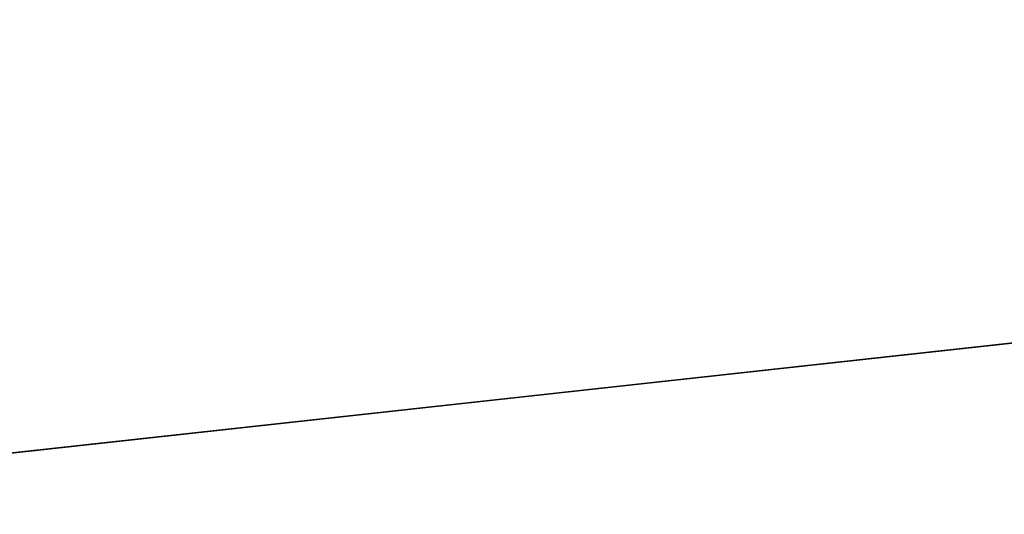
# Model space of a CAD drawing. Extents: x -643 to 643, y -622 to 664.
# Tile 177 of 256: x 50.2 to 60.24, y -597.43 to -592.39. Entities that reach past the tile are written whole.
import ezdxf

# ---------------------------------------------------------------- set-up
doc = ezdxf.new("R2010")
doc.units = 0
doc.layers.get('0').update_dxf_attribs({"color": 13, "linetype": 'CONTINUOUS'})

# ---------------------------------------------------------------- blocks, each defined once
blk = doc.blocks.new('__721__001')
for p, q in [((45.257, -597.344, 28.5), (90.272, -592.391, 28.5)), ((90.272, -592.391, 26.5), (45.257, -597.344, 26.5)), ((45.257, -597.344, 7.5), (90.272, -592.391, 7.5)), ((90.272, -592.391, 5.5), (45.257, -597.344, 5.5))]:
    blk.add_line(p, q)
at = {"color": 8}
mesh = blk.add_polyface(dxfattribs=at)
corners = [(45.257, -597.344, 28.5), (90.272, -592.391, 26.5), (45.257, -597.344, 26.5), (90.272, -592.391, 28.5)]
mesh.append_faces([[corners[k] for k in face] for face in [(0, 1, 2), (1, 0, 3)]], dxfattribs={"vtx0": -1, "color": 8})
mesh = blk.add_polyface(dxfattribs=at)
corners = [(45.257, -597.344, 7.5), (90.272, -592.391, 5.5), (45.257, -597.344, 5.5), (90.272, -592.391, 7.5)]
mesh.append_faces([[corners[k] for k in face] for face in [(0, 1, 2), (1, 0, 3)]], dxfattribs={"vtx0": -1, "color": 8})
mesh = blk.add_polyface(dxfattribs=at)
corners = [(45.403, -599.338, 26.5), (90.564, -594.369, 7.5), (45.403, -599.338, 7.5), (90.564, -594.369, 26.5)]
mesh.append_faces([[corners[k] for k in face] for face in [(0, 1, 2), (1, 0, 3)]], dxfattribs={"vtx0": -1, "color": 8})
blk = doc.blocks.new('SKP1AAB')
blk.add_blockref('__721__001', (0, 0))

msp = doc.modelspace()

# ---------------------------------------------------------------- block references
msp.add_blockref('SKP1AAB', (0, 0))

doc.saveas('drawing.dxf')
